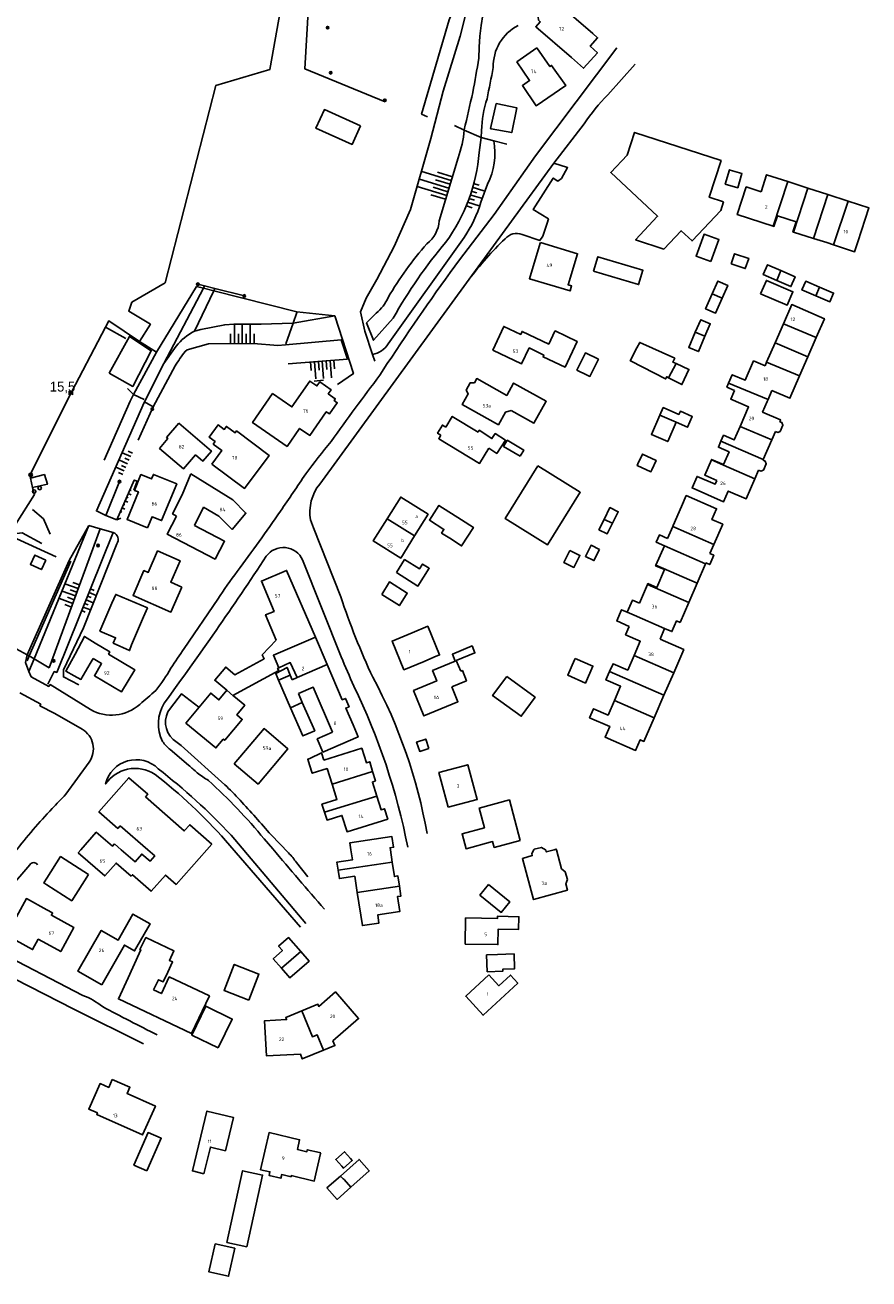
# Model space of a CAD drawing. Header units: millimetres. Extents: x 149344 to 154519, y 463794 to 476271.
# Tile 66 of 70: x 150994 to 151210, y 473890 to 474211. Entities that reach past the tile are written whole.
import ezdxf

# ---------------------------------------------------------------- set-up
doc = ezdxf.new("R2010")
doc.units = ezdxf.units.MM
doc.header["$LTSCALE"] = 4
doc.layers.get('0').update_dxf_attribs({"color": 252, "linetype": 'CONTINUOUS'})
for name, color, linetype in [('Gebouw', 252, 'CONTINUOUS'), ('Huisnummer', 252, 'CONTINUOUS'), ('Kilometrering', 252, 'CONTINUOUS'), ('symbool talud', 252, 'CONTINUOUS'), ('Topografie', 252, 'CONTINUOUS')]:
    doc.layers.add(name, color=color, linetype=linetype)
doc.styles.add('ISO', font='ISO')
doc.styles.add('rtw_iso', font='iso-rtw.shx')

# ---------------------------------------------------------------- blocks, each defined once
blk = doc.blocks.new('nietgedefinieerd')
at = {"color": 0}
blk.add_circle((0, 0), 0.45, dxfattribs=at)
at = {"style": 'ISO'}
blk.add_attdef('88', (0.6, 0), '', height=0.9, dxfattribs=at)
blk = doc.blocks.new('talud')
for p, q in [((0, 0.75), (0.5, 0.75)), ((0, 0.5), (1, 0.5)), ((0, 0.25), (0.5, 0.25)), ((0, 0), (1, 0)), ((0, -0.25), (0.5, -0.25)), ((0, -0.5), (1, -0.5)), ((0, -0.75), (0.5, -0.75))]:
    blk.add_line(p, q)
blk = doc.blocks.new('paal')
for radius in [0.45, 0.2]:
    blk.add_circle((0, 0), radius)
blk = doc.blocks.new('kilometerpaal')
for p, q in [((-0.44, 0.44), (0.44, -0.44)), ((-0.44, -0.44), (-0.44, 0.44)), ((0.44, 0.44), (-0.44, -0.44)), ((0.44, -0.44), (0.44, 0.44))]:
    blk.add_line(p, q)
at = {"style": 'rtw_iso'}
blk.add_attdef('KILOMETERPAAL', (0.59, 0.87), '', height=2.5, dxfattribs=at)
blk = doc.blocks.new('boom')
for radius in [0.315, 0.225, 0.135]:
    blk.add_circle((0, 0), radius)

msp = doc.modelspace()

# ---------------------------------------------------------------- linework, layer by layer
at = {"layer": 'Gebouw'}
for points in [[(151139.59, 474208.62), (151130.5, 474216.47), (151129.36, 474215.21), (151128.92, 474215.6), (151128.04, 474215.58), (151125.64, 474212.89), (151125.71, 474212.02), (151126.16, 474211.62), (151125.02, 474210.34), (151134.12, 474202.49)], [(151134.12, 474202.49), (151137.23, 474199.72), (151140.78, 474203.71), (151138.92, 474205.37), (151140.83, 474207.52), (151139.59, 474208.62)], [(151125.32, 474204.92), (151120.18, 474201.36), (151123.44, 474196.58), (151121.58, 474195.32), (151125.11, 474190.14), (151132.67, 474195.29), (151129.04, 474200.47), (151128.62, 474200.18), (151125.32, 474204.92)], [(151114.85, 474190.72), (151120.13, 474189.66), (151118.87, 474183.28), (151113.61, 474184.27), (151113.45, 474184.3), (151114.85, 474190.72)], [(151080.17, 474185.05), (151070.96, 474189.18), (151068.81, 474184.4), (151078.03, 474180.27), (151080.17, 474185.05)], [(151173.02, 474165.6), (151172.29, 474163.39), (151164.96, 474155.6), (151162.14, 474158.22), (151157.76, 474153.52), (151150.52, 474155.91), (151156.13, 474161.91), (151144.16, 474173.08), (151148.35, 474177.53), (151150.26, 474183.35), (151172.37, 474176.13), (151169.35, 474166.78), (151173.02, 474165.6)], [(151174.74, 474173.72), (151177.71, 474172.83), (151176.64, 474169.21), (151173.46, 474170.15), (151174.56, 474173.78), (151174.74, 474173.72)], [(151182.62, 474168.18), (151184.03, 474172.51), (151189.42, 474170.77)], [(151182.62, 474168.18), (151178.81, 474169.42), (151176.51, 474162.35), (151185.71, 474159.36)], [(151185.71, 474159.36), (151189.42, 474170.77)], [(151189.42, 474170.77), (151194.56, 474169.11)], [(151190.91, 474157.88), (151194.56, 474169.11)], [(151194.56, 474169.11), (151199.69, 474167.46)], [(151199.69, 474167.46), (151196.01, 474156.23)], [(151199.69, 474167.46), (151204.83, 474165.8)], [(151204.83, 474165.8), (151201.16, 474154.6)], [(151204.83, 474165.8), (151210.18, 474164.07), (151207.35, 474155.41)], [(151185.71, 474159.36), (151185.88, 474159.3), (151186.77, 474162.04)], [(151191.56, 474160.49), (151186.77, 474162.04)], [(151190.91, 474157.88), (151190.74, 474157.93), (151191.56, 474160.49)], [(151169.78, 474150.34), (151171.82, 474155.96), (151168.05, 474157.33), (151166.01, 474151.72), (151169.78, 474150.34)], [(151196.01, 474156.23), (151190.91, 474157.88)], [(151199.39, 474155.18), (151196.01, 474156.23)], [(151207.35, 474155.41), (151206.52, 474152.85), (151201.16, 474154.6)], [(151126.2, 474155.22), (151135.69, 474152.35), (151133.29, 474144.39), (151134.16, 474144.09), (151133.78, 474142.83), (151123.4, 474145.96), (151126.14, 474155.05), (151126.2, 474155.22)], [(151174.96, 474149.77), (151178.58, 474148.56), (151179.44, 474151.14), (151175.82, 474152.35), (151174.96, 474149.77)], [(151201.16, 474154.6), (151199.39, 474155.18)], [(151139.8, 474147.92), (151140.91, 474151.55), (151152.4, 474148.11), (151151.3, 474144.43), (151139.8, 474147.92)], [(151186.61, 474145.51), (151183.16, 474147), (151184.25, 474149.51), (151187.68, 474148.03)], [(151187.68, 474148.03), (151191.3, 474146.46), (151190.22, 474143.95), (151186.61, 474145.51)], [(151186.61, 474145.51), (151187.68, 474148.03)], [(151172.67, 474141.01), (151174.08, 474144.23), (151171.54, 474145.34), (151170.11, 474142.08)], [(151182.49, 474142.1), (151189.25, 474139.16), (151190.74, 474142.6), (151183.98, 474145.53), (151182.49, 474142.1)], [(151196.64, 474141.58), (151193.06, 474143.1), (151194.01, 474145.31), (151197.58, 474143.79)], [(151197.58, 474143.79), (151201.16, 474142.27), (151200.2, 474140.06), (151196.64, 474141.58)], [(151197.58, 474143.79), (151196.64, 474141.58)], [(151170.11, 474142.08), (151168.44, 474138.26), (151170.98, 474137.15), (151172.67, 474141.01)], [(151170.11, 474142.08), (151172.67, 474141.01)], [(151188.33, 474134.46), (151190.46, 474139.34), (151198.81, 474135.72), (151196.73, 474130.94)], [(151129.89, 474132.53), (151129.93, 474132.6), (151135.56, 474129.92), (151132.49, 474123.35), (151126.86, 474125.98), (151127.07, 474126.43), (151123.33, 474128.26), (151121.35, 474124.16), (151114.04, 474127.69), (151116.84, 474133.74), (151121.17, 474131.73), (151121.52, 474132.5), (151128.32, 474129.23), (151129.89, 474132.53)], [(151165.78, 474132.26), (151167.17, 474135.48), (151169.62, 474134.42), (151168.25, 474131.23)], [(151186.18, 474129.54), (151188.33, 474134.46)], [(151188.33, 474134.46), (151196.73, 474130.94)], [(151015.91, 474121.81), (151021.99, 474118.42), (151026.72, 474127.54), (151021.14, 474131.2), (151015.91, 474121.81)], [(151158.98, 474120.63), (151158.48, 474120.88), (151158.21, 474120.36), (151149.41, 474124.85), (151149.17, 474124.97), (151150.85, 474128.26), (151151.58, 474129.68), (151160.55, 474125.63), (151160.09, 474124.61), (151160.89, 474124.25)], [(151168.25, 474131.23), (151166.57, 474127.34), (151164.11, 474128.4), (151165.78, 474132.26)], [(151165.78, 474132.26), (151168.25, 474131.23)], [(151196.73, 474130.94), (151194.58, 474126.01)], [(151138.14, 474121.32), (151138.86, 474120.97), (151140.3, 474123.89), (151141.02, 474125.36), (151137.68, 474127), (151135.52, 474122.61), (151138.14, 474121.32)], [(151184.03, 474124.62), (151186.18, 474129.54)], [(151186.18, 474129.54), (151194.58, 474126.01)], [(151160.89, 474124.25), (151164.15, 474122.78), (151162.39, 474118.89), (151158.98, 474120.63)], [(151158.98, 474120.63), (151160.89, 474124.25)], [(151183.62, 474123.68), (151180.69, 474124.96), (151178.54, 474119.98), (151175.23, 474121.41), (151174.31, 474119.27)], [(151184.03, 474124.62), (151183.62, 474123.68)], [(151192.44, 474121.09), (151184.03, 474124.62)], [(151194.58, 474126.01), (151192.44, 474121.09)], [(151118.76, 474112.27), (151117.3, 474111.87), (151115.48, 474108.62), (151106.23, 474113.78), (151107.76, 474116.53), (151107.18, 474117.47), (151108.21, 474119.32), (151109.31, 474119.33), (151109.92, 474120.42), (151117.58, 474116.14), (151119.34, 474119.28), (151127.67, 474114.63), (151124.55, 474109.04), (151118.76, 474112.27)], [(151185.39, 474117.37), (151189.96, 474115.4), (151192.44, 474121.09)], [(151069.78, 474119.6), (151072.69, 474117.58), (151071.96, 474116.53), (151073.75, 474115.28), (151073.44, 474114.83), (151074.25, 474114.26), (151072.26, 474111.4), (151071.46, 474111.96), (151067.25, 474105.89), (151064.61, 474107.71), (151061.42, 474103.1), (151052.61, 474109.19), (151057.74, 474116.61), (151062.68, 474113.2), (151067.24, 474119.8), (151069.05, 474118.55), (151069.78, 474119.6)], [(151174.31, 474119.27), (151173.87, 474118.26), (151175.82, 474117.42)], [(151184.39, 474115.07), (151174.31, 474119.27)], [(151177.27, 474108.19), (151179.43, 474113.17), (151174.84, 474115.17), (151175.82, 474117.42)], [(151185.39, 474117.37), (151184.39, 474115.07)], [(151184.19, 474114.6), (151182.99, 474111.85), (151187.58, 474109.85), (151187.38, 474109.39)], [(151184.39, 474115.07), (151184.19, 474114.6)], [(151102.01, 474108.05), (151103.65, 474110.76), (151110.26, 474106.76)], [(151156.76, 474111.09), (151154.59, 474106.16), (151158.76, 474104.33), (151160.92, 474109.26)], [(151160.92, 474109.26), (151163.81, 474107.99), (151165.01, 474110.73), (151161.98, 474112.07), (151161.62, 474111.26), (151157.61, 474113.03), (151156.76, 474111.09)], [(151160.92, 474109.26), (151156.76, 474111.09)], [(151033.75, 474109.06), (151030.61, 474105.39), (151030.99, 474105.07), (151028.84, 474102.56), (151034.95, 474097.32), (151038.04, 474100.92), (151039.9, 474099.33), (151042.1, 474101.89), (151033.75, 474109.06)], [(151042.22, 474098.59), (151044.78, 474102.01), (151042.56, 474103.68), (151043.04, 474104.32), (151041.48, 474105.49), (151043.8, 474108.59), (151045.36, 474107.42), (151045.94, 474108.18), (151048.14, 474106.53), (151048.52, 474107.03), (151056.87, 474100.76), (151050.56, 474092.34), (151042.22, 474098.59)], [(151102.01, 474108.05), (151101.16, 474108.56), (151099.89, 474106.46), (151100.74, 474105.95)], [(151113, 474102.64), (151115.05, 474101.3), (151117.24, 474104.66), (151114.64, 474106.35), (151113.81, 474105.07), (151110.55, 474107.2), (151110.26, 474106.76)], [(151172.36, 474104.44), (151173.01, 474105.93), (151175.77, 474104.74), (151177.27, 474108.19)], [(151185.36, 474104.74), (151177.27, 474108.19)], [(151186.3, 474106.92), (151186.85, 474106.68), (151187.48, 474106.93), (151188.18, 474108.52), (151187.93, 474109.16), (151187.38, 474109.39)], [(151113, 474102.64), (151110.64, 474098.74), (151100.2, 474105.06), (151100.74, 474105.95)], [(151121.01, 474100.57), (151121.95, 474102.17), (151117.7, 474104.68), (151116.76, 474103.09), (151121.01, 474100.57)], [(151173.02, 474098.43), (151174.44, 474101.69), (151171.69, 474102.89), (151172.36, 474104.44)], [(151183.17, 474099.72), (151172.36, 474104.44)], [(151185.36, 474104.74), (151183.17, 474099.72)], [(151186.3, 474106.92), (151185.36, 474104.74)], [(151151.14, 474098.65), (151150.94, 474098.21), (151154.43, 474096.61), (151154.65, 474097.08), (151155.77, 474099.53), (151152.28, 474101.13), (151151.14, 474098.65)], [(151125.57, 474098.13), (151136.39, 474091.38), (151127.98, 474077.92), (151117.17, 474084.67), (151125.57, 474098.13)], [(151169.9, 474099.62), (151168.21, 474095.75), (151171.28, 474094.41)], [(151169.9, 474099.62), (151169.96, 474099.77), (151173.02, 474098.43)], [(151172.96, 474098.29), (151169.9, 474099.62)], [(151172.96, 474098.29), (151181.02, 474094.78)], [(151181.98, 474096.99), (151182.54, 474096.75), (151183.21, 474097.02), (151183.91, 474098.64), (151183.66, 474099.31), (151183.1, 474099.55)], [(151183.17, 474099.72), (151183.1, 474099.55)], [(151025.73, 474082.25), (151020.54, 474084.4), (151023.44, 474091.44), (151022.41, 474091.86), (151024.08, 474095.9), (151026.79, 474094.78), (151027.27, 474095.94), (151033.21, 474093.49), (151029.33, 474084.12), (151026.91, 474085.12), (151025.73, 474082.25)], [(151034.65, 474090.71), (151036.84, 474096.08)], [(151036.84, 474096.08), (151047.53, 474089.42), (151050.93, 474086.03), (151047.38, 474081.88), (151043.96, 474085.28), (151040.09, 474087.53)], [(151181.02, 474094.78), (151178.81, 474089.7), (151174.22, 474091.69), (151173.01, 474088.95), (151164.95, 474092.48), (151166.25, 474095.43), (151170.85, 474093.43), (151171.28, 474094.41)], [(151181.98, 474096.99), (151181.02, 474094.78)], [(151034.65, 474090.71), (151032.16, 474085.82), (151033.18, 474085.28)], [(151087.02, 474084.62), (151090.48, 474090.16), (151097.5, 474085.77), (151094.03, 474080.21)], [(151106.02, 474084.33), (151100.23, 474088.03), (151097.83, 474084.25), (151101.52, 474081.89), (151100.92, 474080.95), (151103.01, 474079.61), (151106.04, 474077.67), (151109.06, 474082.39), (151106.02, 474084.33)], [(151162.24, 474087.72), (151163.48, 474090.54), (151171.24, 474087.14), (151170.04, 474084.4), (151172.8, 474083.2), (151170.55, 474078.04)], [(151033.18, 474085.28), (151030.76, 474080.7), (151043.04, 474074.3), (151045.45, 474078.85), (151037.73, 474082.9)], [(151037.73, 474082.9), (151040.09, 474087.53)], [(151144.65, 474083.48), (151146.11, 474086.4), (151143.96, 474087.46), (151142.46, 474084.44)], [(151162.24, 474087.72), (151160.13, 474082.87)], [(151094.03, 474080.21), (151090.5, 474074.56), (151083.48, 474078.94), (151087.02, 474084.62)], [(151094.03, 474080.21), (151087.02, 474084.62)], [(151142.46, 474084.44), (151141.15, 474081.81), (151143.29, 474080.75), (151144.65, 474083.48)], [(151142.46, 474084.44), (151144.65, 474083.48)], [(151158.68, 474079.54), (151160.04, 474082.65)], [(151160.04, 474082.65), (151160.13, 474082.87)], [(151170.55, 474078.04), (151160.04, 474082.65)], [(151157.88, 474077.69), (151155.8, 474078.6), (151156.61, 474080.45), (151158.68, 474079.54)], [(150999.76, 474074.02), (150998.63, 474071.61), (150995.83, 474072.92), (150996.96, 474075.33), (150999.76, 474074.02)], [(151034.51, 474067.15), (151031.73, 474060.76), (151022.06, 474064.98), (151024.84, 474071.37), (151025.94, 474070.89), (151028.33, 474076.37), (151034.07, 474073.85), (151031.69, 474068.39), (151034.51, 474067.15)], [(151133.69, 474076.51), (151136.29, 474075.22), (151134.75, 474072.16), (151132.16, 474073.46), (151133.69, 474076.51)], [(151141.3, 474076.78), (151139.86, 474073.91), (151137.72, 474074.99), (151139.16, 474077.85), (151141.3, 474076.78)], [(151155.73, 474072.75), (151157.88, 474077.69)], [(151168.4, 474073.08), (151157.88, 474077.69)], [(151169.54, 474075.7), (151170.53, 474075.27), (151169.5, 474072.9), (151168.51, 474073.33)], [(151170.55, 474078.04), (151169.54, 474075.7)], [(151089.39, 474070.9), (151091.49, 474074.18), (151095.27, 474071.76), (151096.07, 474073.02), (151097.77, 474071.93), (151094.87, 474067.39), (151089.39, 474070.9)], [(151153.57, 474067.8), (151153.67, 474068.04), (151155.95, 474067.04), (151157.94, 474071.6), (151155.66, 474072.6), (151155.73, 474072.75)], [(151155.73, 474072.75), (151166.26, 474068.14)], [(151168.4, 474073.08), (151166.26, 474068.14)], [(151168.51, 474073.33), (151168.4, 474073.08)], [(151068.66, 474054.32), (151061.32, 474071.41), (151054.86, 474068.68), (151058.13, 474060.94), (151055.95, 474060.05), (151058.67, 474053.54)], [(151085.62, 474065.26), (151090.16, 474062.43), (151092.15, 474065.61), (151087.61, 474068.45), (151085.62, 474065.26)], [(151151.49, 474063.02), (151153.57, 474067.8)], [(151164.11, 474063.18), (151153.57, 474067.8)], [(151166.26, 474068.14), (151164.11, 474063.18)], [(151024.76, 474059.57), (151025.74, 474061.81), (151017.64, 474065.28), (151016.67, 474063.05), (151013.6, 474055.89), (151017.61, 474054.17), (151016.98, 474052.84), (151021.17, 474050.92), (151021.69, 474052.42), (151024.76, 474059.57)], [(151148.38, 474060.71), (151149.71, 474063.79), (151151.49, 474063.02)], [(151164.11, 474063.18), (151161.9, 474058.11)], [(151148.91, 474057.1), (151145.71, 474058.48), (151146.95, 474061.33), (151148.38, 474060.71)], [(151157.96, 474056.54), (151150.15, 474059.94), (151148.38, 474060.71)], [(151098.93, 474049.19), (151100.44, 474049.82), (151097.38, 474057.14), (151093.39, 474055.47)], [(151150.14, 474049.68), (151151.72, 474053.31), (151147.97, 474054.94), (151148.91, 474057.1)], [(151157.96, 474056.54), (151156.77, 474053.79)], [(151161.9, 474058.11), (151160.99, 474058.5), (151159.8, 474055.75), (151157.96, 474056.54)], [(151007.23, 474050.01), (151009.63, 474054.52), (151012.39, 474052.84)], [(151012.39, 474052.84), (151016.12, 474050.56), (151015.8, 474050.03), (151022.52, 474045.95), (151019.07, 474040.36), (151012.16, 474044.49), (151014, 474047.57), (151011.9, 474048.91)], [(151046.03, 474040.75), (151042.95, 474043.31), (151045.75, 474046.7), (151048.1, 474044.75), (151055.59, 474048.82), (151055.09, 474049.78), (151058.67, 474053.54)], [(151068.66, 474054.32), (151057.95, 474049.72), (151059.35, 474046.53)], [(151068.66, 474054.32), (151071.65, 474047.35)], [(151093.39, 474055.47), (151088.26, 474053.32), (151091.31, 474046.01), (151096.44, 474048.15)], [(151156.77, 474053.79), (151162.85, 474051.16), (151160.29, 474045.26)], [(151007.23, 474050.01), (151004.9, 474045.61), (151006.98, 474044.47), (151008.72, 474043.52), (151011.11, 474047.57)], [(151104.69, 474048.34), (151109.45, 474050.33), (151108.71, 474052.09), (151103.7, 474049.99), (151104.43, 474048.23)], [(151143.88, 474045.54), (151144.76, 474047.56), (151148.51, 474045.93), (151150.14, 474049.68)], [(151160.29, 474045.26), (151150.14, 474049.68)], [(151011.9, 474048.91), (151011.11, 474047.57)], [(151047.59, 474039.46), (151059.3, 474045.78), (151058.99, 474046.36), (151059.35, 474046.53)], [(151059.21, 474043.31), (151058.53, 474045.03), (151061.43, 474046.6), (151062.24, 474044.64)], [(151064.03, 474044.03), (151062.26, 474047.84), (151059.35, 474046.53)], [(151071.65, 474047.35), (151064.03, 474044.03)], [(151078.29, 474031.89), (151076.44, 474036.2), (151077.27, 474036.56), (151076.36, 474038.69), (151075.53, 474038.33), (151071.65, 474047.35)], [(151104.43, 474048.23), (151098.61, 474045.8), (151099.69, 474043.17), (151093.77, 474040.7), (151096.43, 474034.22), (151105.12, 474037.85), (151103.56, 474041.67)], [(151098.93, 474049.19), (151096.44, 474048.15)], [(151105.81, 474045.61), (151104.69, 474048.34)], [(151135.08, 474048.92), (151134.91, 474048.54), (151133.2, 474044.6), (151137.72, 474042.62), (151139.61, 474046.93), (151135.08, 474048.92)], [(151059.21, 474043.31), (151062.24, 474044.64)], [(151062.3, 474036.29), (151059.21, 474043.31)], [(151062.24, 474044.64), (151062.76, 474043.47)], [(151062.76, 474043.47), (151064.03, 474044.03)], [(151105.81, 474045.61), (151106.27, 474045.8), (151107.3, 474043.2), (151103.56, 474041.67)], [(151117.6, 474044.32), (151124.83, 474038.98), (151121.28, 474034.14), (151113.99, 474039.4), (151117.6, 474044.32)], [(151145.11, 474038.13), (151146.7, 474041.78), (151142.95, 474043.42), (151143.88, 474045.54)], [(151143.88, 474045.54), (151157.78, 474039.48)], [(151160.29, 474045.26), (151157.78, 474039.48)], [(151047.83, 474039.26), (151050.63, 474036.92), (151048.59, 474034.48), (151049.97, 474033.33), (151045.5, 474027.98), (151045.12, 474028.3), (151043.22, 474026.02), (151035.57, 474032.39), (151041.94, 474040.05), (151044.01, 474038.32), (151046.03, 474040.75)], [(151046.03, 474040.75), (151047.77, 474039.23), (151047.83, 474039.26)], [(151064.32, 474039.92), (151068.09, 474041.58), (151073.04, 474030.1)], [(151064.32, 474039.92), (151065.32, 474037.64)], [(151047.59, 474039.46), (151047.83, 474039.26)], [(151065.32, 474037.64), (151068.49, 474030.42), (151065.46, 474029.09), (151062.3, 474036.29)], [(151065.32, 474037.64), (151062.3, 474036.29)], [(151155.27, 474033.7), (151152.66, 474027.7), (151151.74, 474028.11), (151150.54, 474025.38), (151142.75, 474028.77), (151143.94, 474031.52), (151138.76, 474033.76), (151139.74, 474036.04), (151143.49, 474034.41), (151145.11, 474038.13)], [(151155.27, 474033.7), (151145.11, 474038.13)], [(151157.78, 474039.48), (151155.27, 474033.7)], [(151047.93, 474021.97), (151055.56, 474030.97), (151061.66, 474025.79), (151054.02, 474016.8), (151047.93, 474021.97)], [(151078.29, 474031.89), (151079.6, 474028.85), (151070.6, 474024.98), (151069.15, 474028.33), (151073.04, 474030.1)], [(151097.67, 474025.91), (151095.35, 474025.14), (151094.56, 474027.52), (151096.88, 474028.29), (151097.67, 474025.91)], [(151070.83, 474022.9), (151070.25, 474024.78), (151067.21, 474023.34), (151066.73, 474023.12), (151067.17, 474021.75)], [(151083.31, 474020.03), (151082.56, 474022.51), (151081.7, 474022.24), (151080.54, 474025.95), (151070.83, 474022.9)], [(151067.17, 474021.75), (151067.87, 474019.54), (151071.68, 474020.74), (151072.93, 474016.79)], [(151102.6, 474010.86), (151110.05, 474012.85), (151107.64, 474021.74), (151100.23, 474019.78), (151102.6, 474010.86)], [(151025.28, 474013.57), (151025.8, 474014.17), (151020.97, 474018.4), (151013.34, 474009.69), (151018.16, 474005.47), (151018.77, 474006.16)], [(151072.93, 474016.79), (151083.31, 474020.03)], [(151084.37, 474013.74), (151083.25, 474017.31), (151084.03, 474017.66), (151083.31, 474020.03)], [(151072.93, 474016.79), (151074.17, 474012.83), (151070.36, 474011.63), (151071.01, 474009.57)], [(151025.28, 474013.57), (151035.15, 474004.81), (151036.55, 474006.38), (151042.16, 474001.4), (151040.92, 474000)], [(151084.37, 474013.74), (151071.01, 474009.57)], [(151071.01, 474009.57), (151071.65, 474007.57), (151075.46, 474008.77), (151076.77, 474004.59), (151087.17, 474007.83), (151086.33, 474010.49), (151085.47, 474010.23), (151084.37, 474013.74)], [(151121.02, 474002.41), (151118.26, 474012.73), (151110.55, 474010.67), (151111.9, 474005.62), (151106.18, 474004.07), (151107.2, 474000.26), (151113.98, 474002.08), (151114.38, 474000.62), (151121.02, 474002.41)], [(151025.81, 474000), (151018.77, 474006.16)], [(151008.73, 474000), (151012.65, 474004.48), (151016.79, 474000.92), (151017.29, 474001.49)], [(151017.29, 474001.49), (151019.01, 474000)], [(151087.85, 474000), (151087.78, 474000.5), (151088.67, 474000.64), (151088.24, 474003.38), (151077.47, 474001.74), (151077.73, 474000)], [(151010.66, 473993.67), (151003.52, 473998.24), (151000, 473992.73)], [(151021.57, 473993.24), (151017.7, 473996.62), (151014.82, 473993.33), (151008.06, 473999.24), (151008.73, 474000)], [(151019.01, 474000), (151022.58, 473996.9), (151024.3, 473998.89), (151026.42, 473997.05), (151027.62, 473998.42), (151025.81, 474000)], [(151040.92, 474000), (151033.07, 473991.14), (151030.36, 473993.54), (151026.66, 473989.38), (151021.89, 473993.6), (151021.57, 473993.24)], [(151077.73, 474000), (151078.12, 473997.42), (151074.15, 473996.83), (151074.47, 473994.76)], [(151088.33, 473996.85), (151087.85, 474000)], [(151130.3, 474000), (151131.62, 473995.13), (151132.56, 473994.38), (151133.11, 473992.37), (151132.68, 473991.26), (151133.12, 473989.64), (151124.45, 473987.28), (151121.59, 473997.79), (151124.1, 473998.51), (151123.99, 473999.04), (151124.54, 474000)], [(151124.54, 474000), (151124.6, 474000.12), (151126.46, 474000.61), (151127.52, 474000)], [(151127.52, 474000), (151127.54, 473999.99)], [(151127.54, 473999.99), (151127.68, 473999.46), (151129.68, 474000)], [(151129.68, 474000), (151130.26, 474000.16), (151130.3, 474000)], [(151088.33, 473996.85), (151074.47, 473994.76)], [(151090.16, 473990.74), (151089.78, 473993.3), (151088.89, 473993.16), (151088.33, 473996.85)], [(151000, 473992.73), (150999.23, 473991.53), (151000, 473991.04)], [(151000, 473991.04), (151006.37, 473986.96), (151010.66, 473993.67)], [(151074.47, 473994.76), (151074.8, 473992.64), (151078.75, 473993.24), (151079.39, 473989.11)], [(151079.39, 473989.11), (151090.16, 473990.74)], [(151079.39, 473989.11), (151080.68, 473980.62), (151084.93, 473981.27), (151084.62, 473983.36), (151090.24, 473984.21), (151089.66, 473988.04), (151090.55, 473988.18), (151090.16, 473990.74)], [(151112.92, 473991.13), (151118.39, 473986.69), (151116.18, 473983.98), (151110.71, 473988.42), (151112.92, 473991.13)], [(151000, 473975.94), (150997.82, 473977.14), (150996.38, 473974.51), (150989.68, 473978.18), (150994.8, 473987.51), (151000, 473984.67)], [(151000, 473984.67), (151001.5, 473983.85), (151001.18, 473983.27), (151006.93, 473980.12), (151003.57, 473973.99), (151000, 473975.94)], [(151014.05, 473965.49), (151007.98, 473968.95), (151013.94, 473979.41), (151018.27, 473976.94), (151022.04, 473983.56), (151026.39, 473981.09), (151022.45, 473974.17), (151019.84, 473975.66), (151014.05, 473965.49)], [(151115.21, 473975.75), (151106.96, 473975.91), (151107.08, 473982.59), (151115.21, 473982.43), (151115.22, 473982.99), (151120.69, 473982.89), (151120.63, 473979.65), (151115.41, 473979.75), (151115.33, 473975.75), (151115.21, 473975.75)], [(151020.84, 473967.24), (151022.03, 473969.88), (151024.07, 473974.39), (151023.77, 473974.54), (151025.36, 473977.57), (151032.5, 473974.13), (151031.34, 473971.72), (151032.17, 473971.32), (151030.91, 473968.7), (151029.73, 473966.24), (151028.55, 473966.79), (151027.32, 473964.17)], [(151060.02, 473969.7), (151057.88, 473972.15), (151060.23, 473974.23), (151059.24, 473975.34), (151061.8, 473977.57), (151064.93, 473973.99)], [(151060.02, 473969.7), (151062.16, 473967.25), (151067.07, 473971.53), (151064.93, 473973.99)], [(151060.02, 473969.7), (151064.93, 473973.99)], [(151115.21, 473973.22), (151112.45, 473973.13), (151112.61, 473968.82), (151116.57, 473968.97), (151116.55, 473969.47), (151119.58, 473969.58), (151119.45, 473973.38), (151115.21, 473973.22)], [(151051.67, 473961.59), (151054.25, 473968.25), (151047.91, 473970.7), (151045.34, 473964.04), (151051.67, 473961.59)], [(151027.32, 473964.17), (151029.29, 473963.24), (151031.29, 473967.49), (151041.57, 473962.64), (151037.04, 473953.06), (151018.32, 473961.9), (151020.84, 473967.24)], [(151113.02, 473968.01), (151107.09, 473962.56), (151111.52, 473957.72), (151120.42, 473965.89), (151118.51, 473967.97), (151115.55, 473965.25), (151113.02, 473968.01)], [(151070.73, 473948.75), (151073.65, 473949.95), (151073.13, 473951.15), (151079.71, 473956.87), (151073.79, 473963.68), (151069.53, 473959.95), (151069.31, 473960.5), (151065.18, 473958.82)], [(151043.83, 473949.35), (151047.42, 473956.75), (151040.68, 473960.02), (151037.09, 473952.61), (151043.83, 473949.35)], [(151065.18, 473958.82), (151061.08, 473957.17), (151061.31, 473956.61), (151055.69, 473956.3), (151056.18, 473947.32), (151064.85, 473947.77), (151065.33, 473946.55), (151070.73, 473948.75)], [(151070.73, 473948.75), (151069.11, 473952.74), (151067.91, 473952.22), (151065.18, 473958.82)], [(151016.75, 473941.29), (151015.85, 473939.27), (151013.64, 473940.24), (151010.74, 473933.7), (151012.94, 473932.73), (151012.76, 473932.32), (151024.51, 473927.14), (151027.76, 473934.49), (151020.54, 473937.68), (151021.26, 473939.29), (151016.75, 473941.29)], [(151040.17, 473917.22), (151041.82, 473924.01), (151045.65, 473923.08), (151047.7, 473931.58), (151040.92, 473933.21), (151037.24, 473917.92), (151040.17, 473917.22)], [(151025.58, 473917.95), (151029.25, 473926.28), (151025.92, 473927.73), (151022.26, 473919.41), (151025.58, 473917.95)], [(151070.02, 473922.54), (151069.98, 473922.35), (151068.36, 473915.32), (151062.51, 473916.72), (151062.44, 473916.43), (151060.06, 473916.99), (151059.84, 473916.07), (151056.85, 473916.76), (151057.06, 473917.69), (151054.66, 473918.24), (151056.84, 473927.7), (151064.64, 473925.88), (151064.07, 473923.4), (151066.51, 473922.84), (151066.61, 473923.33), (151069.76, 473922.6), (151070.02, 473922.54)], [(151075.39, 473919.17), (151075.88, 473918.62), (151078.11, 473920.61), (151077.67, 473921.1), (151076.12, 473922.84), (151073.89, 473920.85), (151075.39, 473919.17)], [(151075.07, 473916.62), (151079.83, 473920.86), (151082.43, 473917.94), (151077.7, 473913.73)], [(151046.01, 473899.67), (151051.13, 473898.54), (151055.19, 473916.84), (151050.07, 473917.97), (151046.01, 473899.67)], [(151077.7, 473913.73), (151074.23, 473910.64), (151071.63, 473913.56), (151075.07, 473916.62)], [(151075.07, 473916.62), (151075.25, 473916.42), (151075.79, 473915.91), (151075.99, 473915.72), (151077.7, 473913.73)], [(151043.04, 473899.27), (151048.07, 473898.14), (151046.46, 473890.99), (151041.43, 473892.13), (151043.04, 473899.27)]]:
    msp.add_lwpolyline(points, dxfattribs=at)
at = {"layer": 'Topografie'}
for p, q in [((151107.99, 474145.82), (151129.64, 474175.47)), ((151083.85, 474124.88), (151083.23, 474126.57)), ((151068.35, 474119.73), (151070.77, 474120.03)), ((151015.08, 474085.45), (151018.59, 474094.11)), ((151015.08, 474085.45), (151017.89, 474084.29)), ((151013.64, 474082.04), (151000.57, 474046.47)), ((151013.64, 474082.04), (151010.75, 474082.89)), ((151017.01, 474081.1), (151013.64, 474082.04)), ((151017.89, 474084.29), (151018.94, 474084.71))]:
    msp.add_line(p, q, dxfattribs=at)
for points in [[(151123.1, 474248.15), (151122.17, 474246.02), (151119.48, 474241.96), (151117.03, 474238.56), (151114.77, 474234.05), (151112.4, 474229.7), (151109.73, 474224.23), (151108.96, 474221.67), (151107.56, 474215.32), (151105.72, 474207.9)], [(151060.18, 474217.08), (151057.05, 474199.43), (151043.23, 474195.35), (151030.3, 474144.9), (151021.75, 474139.98)], [(151084.37, 474145.74), (151081.64, 474140.95), (151080.17, 474137.49), (151081.33, 474132.53), (151083.23, 474126.57)], [(151029.92, 474124.31), (151040.03, 474143.5)], [(151037.78, 474132.53), (151042.7, 474142.84)], [(151040.03, 474143.5), (151040.35, 474144.11)], [(151042.7, 474142.84), (151042.99, 474143.45)], [(151073.68, 474136.48), (151062.95, 474134.57)], [(151062.95, 474134.57), (151062.86, 474134.55), (151054.78, 474134.34), (151047.79, 474134.34), (151045.51, 474134.17), (151039.41, 474132.93), (151037.78, 474132.53)], [(151029.92, 474124.31), (151024.97, 474114.52)], [(151024.97, 474114.52), (151024.87, 474114.31), (151021.15, 474105.83), (151012.71, 474086.6), (151015.08, 474085.45)], [(150995.8, 474095), (150999.4, 474095.89), (151000.15, 474093.43), (150996.38, 474092.63)], [(151017.89, 474084.29), (151022.38, 474094.5), (151023.11, 474094.17), (151022.25, 474091.89)], [(150994.98, 474049.84), (151005.73, 474073.92), (151010.75, 474082.89)], [(151010.75, 474082.89), (150996.75, 474048.77)], [(151017.01, 474081.1), (151002.54, 474045.35), (151001.9, 474045.54), (151000.27, 474042.29)], [(150991.25, 474051.88), (150994.98, 474049.84)], [(150995.45, 474045.59), (150994.52, 474047.89), (150994.98, 474049.84)], [(150996.75, 474048.77), (150995.45, 474045.59)], [(150996, 474044.22), (150995.45, 474045.59)]]:
    msp.add_lwpolyline(points, dxfattribs=at)
at = {"layer": 'Topografie', "flags": 128}
for points in [[(151097.35, 474187.3), (151095.82, 474188.03), (151102.89, 474212.08), (151111.75, 474233.76), (151117.28, 474243.15)], [(151086.5, 474191.12), (151065.97, 474199.61), (151067.31, 474223.12), (151068.09, 474236.65)], [(151084.37, 474145.74), (151088.79, 474154.19), (151092.96, 474163.63), (151098.16, 474181.8), (151101.36, 474193.88), (151105.72, 474207.9)], [(151104.21, 474185.07), (151106.73, 474183.95)], [(151106.73, 474183.95), (151111.05, 474182.02)], [(151111.05, 474182.02), (151114.27, 474181.21)], [(151114.27, 474181.21), (151117.58, 474180.37)], [(151040.03, 474143.5), (151038.28, 474143.95), (151028.05, 474127.14)], [(151040.35, 474144.11), (151038.61, 474144.54)], [(151042.7, 474142.84), (151040.03, 474143.5)], [(151042.99, 474143.45), (151040.35, 474144.11)], [(151073.68, 474136.48), (151063.96, 474137.51), (151042.7, 474142.84)], [(151050.51, 474141.56), (151042.99, 474143.45)], [(151021.75, 474139.98), (151020.97, 474137.64), (151026.48, 474134.31), (151023.74, 474129.94)], [(151062.95, 474134.57), (151063.9, 474137.32)], [(151074.34, 474118.88), (151078.41, 474121.69), (151073.68, 474136.48)], [(151014.99, 474133.57), (151005.35, 474115.16), (150995.63, 474095.69), (150995.8, 474095)], [(151023.74, 474129.94), (151015.83, 474135.18), (151014.99, 474133.57)], [(151014.99, 474133.57), (151020.18, 474130.63)], [(151061.14, 474129.28), (151062.95, 474134.57)], [(151023.74, 474129.94), (151028.05, 474127.14)], [(151028.05, 474127.14), (151022.21, 474116.38)], [(151020.67, 474117.88), (151022.06, 474116.45), (151022.21, 474116.38)], [(151022.21, 474116.38), (151021.28, 474114.66), (151014.64, 474099.61)], [(151022.21, 474116.38), (151024.94, 474115.12)], [(151027.24, 474113.17), (151024.97, 474114.52)], [(151027.24, 474113.17), (151023.39, 474104.71)], [(150995.8, 474095), (150996.38, 474092.63)], [(150996.38, 474092.63), (150996.82, 474090.79), (150990.39, 474080.54)], [(151000.9, 474080.66), (150999.14, 474084.58), (150996.39, 474086.94)], [(150990.32, 474080.43), (151002.42, 474074.88)], [(150990.39, 474080.54), (150993.74, 474081.02), (150998.77, 474078.28)], [(151006.11, 474073.78), (150995.49, 474049.53)], [(150995.49, 474049.53), (150994.96, 474048.33)], [(150995.49, 474049.53), (150994.98, 474049.84)], [(150995.49, 474049.53), (150996.75, 474048.77)], [(150996.75, 474048.77), (151000.57, 474046.47)]]:
    msp.add_lwpolyline(points, dxfattribs=at)
at = {"layer": 'Topografie'}
for points in [[(151106.73, 474183.95, 0.000408), (151106.73, 474183.99, -0.004472), (151108.92, 474193.53, 0.00545), (151110.44, 474202.32, -0.205066), (151127.27, 474242.15, -0.007744), (151129.09, 474244.39)], [(151120.52, 474210.67, 0.289604), (151114.14, 474199.9, 0.005943), (151112.6, 474191.95, 0.07742), (151111.17, 474183.78), (151111.05, 474182.02)], [(150996, 474044.22), (151000.5, 474041.75), (151000.89, 474042.2), (151011.15, 474035.87, 0.329218), (151023.75, 474037.17, 0.006606), (151027.84, 474040.71, 0.037249), (151031.72, 474046.39, -0.013658), (151035.13, 474051.44), (151043.77, 474064.03, -0.0255), (151048.7, 474071.15, 0.007903), (151059.73, 474086.54, 0.004803), (151066.21, 474096.07, -0.010974), (151072.68, 474104.34, -0.008491), (151085.17, 474121.29), (151087.06, 474124.24, -0.013147), (151105.48, 474150.77), (151112.14, 474159.46), (151114.36, 474162.36), (151124.92, 474177.32), (151145.75, 474204.96)], [(151129.64, 474175.47), (151137.36, 474185.56, -0.040894), (151143.41, 474192.98), (151150.39, 474200.78)], [(151111.05, 474182.02), (151110.55, 474178.23, -0.136965), (151102.02, 474155.28, 0.048423), (151088.56, 474135.83), (151083.54, 474130.21), (151081.77, 474134.71), (151084.21, 474137.18, 0.138842), (151087.24, 474141.17, -0.044378), (151097.13, 474154.89, 0.230197), (151100.29, 474160.76), (151105.15, 474176.83, 0.062961), (151106.73, 474183.95)], [(151114.27, 474181.21, -0.162451), (151112.67, 474170.08), (151110.99, 474165.53, -0.079944), (151106.67, 474156.51), (151087.26, 474129.29, -0.208943), (151083.23, 474126.57)], [(151107.99, 474145.82, -0.038455), (151117.16, 474156.15, -0.325214), (151121.55, 474157.21), (151126.01, 474155.72), (151126.8, 474156.82), (151127.94, 474160.13), (151128.24, 474161.29), (151124.33, 474163.65), (151129.48, 474171.66), (151130.69, 474170.92), (151131.6, 474171.58), (151133.13, 474174.37), (151129.64, 474175.47)], [(151097.21, 474004.2, 0.079259), (151083.36, 474044.09, -0.029928), (151075.16, 474064.66), (151068.2, 474082.31), (151067.42, 474084.31, -0.212174), (151069.77, 474093.48), (151107.99, 474145.82)], [(151027.24, 474113.17), (151032.8, 474123.65, -0.018123), (151035.36, 474127.37), (151035.85, 474127.78), (151041.35, 474129.33), (151052.83, 474129.35), (151059.03, 474128.88), (151061.07, 474129.09), (151075.3, 474130.32), (151076.86, 474125.4), (151061.69, 474124.22)], [(151029.92, 474124.31), (151033.09, 474128.71, -0.10664), (151037.78, 474132.53, 0.10664)], [(151008.23, 474042.13), (151004.26, 474044.17), (151004.28, 474045.97), (151009.42, 474056.69), (151017.9, 474078.16, 0.501893), (151017.01, 474081.1, -0.501893)], [(151092.3, 474000.67, 0.063581), (151078.53, 474041.8, -0.014177), (151075.3, 474049.33), (151065.4, 474074.07, 0.580893), (151056.12, 474075.01, -0.012397), (151029.99, 474037.44, 0.256677), (151029.61, 474027.69, 0.095197), (151031.58, 474025.62), (151036.26, 474021.64, 0.008583), (151038.47, 474019.68, 0.033567), (151041.34, 474017.7, -0.036258), (151055.59, 474002.76), (151057.82, 474000.21, 0.006257), (151071.01, 473984.8, -0.006257)], [(150973.53, 473982.07, 1.019643), (150975.59, 473980.8), (150984.26, 473990.9), (150991.93, 473999.52, -0.027238), (151001.38, 474010.51, -0.002404), (151004.86, 474014.17), (151010.82, 474022.4, 0.439339), (151009.05, 474030.83), (151002.05, 474034.79), (150998.26, 474036.79), (150998.47, 474037.19), (150993.09, 474040.1)], [(151038.86, 474036.46), (151034.47, 474039.88), (151031.61, 474036.19, 0.401693), (151032.34, 474028.2), (151034.32, 474026.64), (151045.48, 474016.63, -0.025775), (151049.4, 474012.69, -0.008199), (151057.35, 474003.79), (151061.79, 473999.2, -0.059144), (151063.82, 473996.71), (151066.75, 473993.1)], [(151066.26, 473981.19), (151047.16, 474003.74, 0.036716), (151028.49, 474020.71, 0.587219), (151015.04, 474016.82, -0.191157), (151020.67, 474020.59, -0.202173), (151027.68, 474019.27, -0.043617), (151045.73, 474002.41), (151064.87, 473980.18)], [(150997.66, 473996.16, 0.550852), (150995.68, 473996.19), (150990.5, 473990.11), (150986.11, 473984.31), (150985.09, 473982.31, 0.479088), (150986.22, 473974.7), (151009.25, 473962.78, -0.079053), (151014.25, 473959.92, 0.005332), (151028.25, 473952.67, -0.005332)], [(151024.73, 473950.42), (151006.93, 473959.3), (150987.98, 473968.91), (150981.86, 473968.55), (150970.65, 473967.08, 0.096276), (150968.72, 473965.79), (150944.03, 473944.11), (150928.76, 473930.23), (150917.02, 473921.75), (150912.41, 473918.3), (150910.12, 473916.99), (150897.94, 473911.06, -0.008692), (150886.53, 473904.85), (150866.5, 473893.64, 0.097787), (150860.99, 473890.32, -0.097787)]]:
    msp.add_lwpolyline(points, format="xyb", dxfattribs=at)

# ---------------------------------------------------------------- block references
at = {"layer": 'Kilometrering', "linetype": 'Continuous'}
ref = msp.add_blockref('kilometerpaal', (151006.14, 474116.73), dxfattribs=at)
ref.add_attrib('KILOMETERPAAL', '15,5', (151000.77, 474117.12), dxfattribs={"layer": '0', "height": 2.5, "style": 'rtw_iso'})
at = {"layer": 'symbool talud', "yscale": 4}
for p, xscale, zscale, rotation in [((151102.82, 474169.13), 7.874483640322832, 7.874483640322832, 163.170307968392), ((151108.15, 474167.41), 3.131357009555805, 3.131357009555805, 343.1183982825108), ((151049.99, 474129.35), 4.981781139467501, 4.981781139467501, 90.12476197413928), ((151070.43, 474124.9), 4.435046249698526, 4.435046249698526, 274.4518484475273), ((151020.65, 474098.65), 2.40653154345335, 2.40653154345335, 155.617764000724), ((151020.04, 474089.19), 0.7644957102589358, 0.7644957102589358, 336.2200408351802), ((151007.33, 474064.86), 3.617605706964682, 3.617605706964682, 159.8205413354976), ((151010.05, 474063.9), 1.994985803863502, 1.994985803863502, 337.9635107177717)]:
    msp.add_blockref('talud', p, dxfattribs=dict(at, xscale=xscale, zscale=zscale, rotation=rotation))
at = {"layer": 'Topografie', "linetype": 'Continuous'}
for name, p in [('boom', (151071.8, 474210.13)), ('boom', (151072.59, 474198.58)), ('boom', (151086.43, 474191.55)), ('boom', (151038.61, 474144.54)), ('boom', (151050.51, 474141.56)), ('boom', (151026.99, 474112.66)), ('paal', (150995.89, 474095.82)), ('boom', (151018.59, 474094.11)), ('boom', (151013.11, 474077.76)), ('boom', (151001.73, 474048.28))]:
    msp.add_blockref(name, p, dxfattribs=at)
at = {"layer": 'Topografie'}
for p in [(150996.76, 474091.58), (150998.2, 474092.45)]:
    msp.add_blockref('nietgedefinieerd', p, dxfattribs=at)

# ---------------------------------------------------------------- texts
at = {"layer": 'Huisnummer', "style": 'ISO'}
for s, p in [('72', (151130.89, 474209.35)), ('74', (151123.74, 474198.46)), ('2', (151183.59, 474163.86)), ('10', (151203.7, 474157.53)), ('49', (151127.75, 474148.93)), ('12', (151190.14, 474135.12)), ('53', (151119.08, 474126.98)), ('18', (151183.14, 474119.85)), ('53a', (151111.43, 474113.06)), ('76', (151065.49, 474111.73)), ('20', (151179.48, 474109.79)), ('82', (151033.73, 474102.55)), ('55', (151107.6, 474102.24)), ('78', (151047.27, 474099.75)), ('26', (151172.16, 474093.22)), ('86', (151026.76, 474087.96)), ('84', (151044.14, 474086.5)), ('a', (151094.22, 474084.77)), ('55', (151090.79, 474083.19)), ('28', (151164.55, 474081.67)), ('86', (151033.03, 474080.04)), ('b', (151090.62, 474078.62)), ('55', (151087.02, 474077.32)), ('88', (151026.8, 474066.35)), ('57', (151058.27, 474064.45)), ('36', (151154.66, 474061.71)), ('1', (151092.53, 474050.18)), ('38', (151153.75, 474049.48)), ('2', (151065.18, 474045.89)), ('92', (151014.62, 474044.74)), ('1A', (151098.94, 474038.51)), ('59', (151043.64, 474033.14)), ('8', (151073.33, 474031.87)), ('44', (151146.45, 474030.55)), ('59a', (151055.21, 474025.54)), ('10', (151075.91, 474020.14)), ('3', (151104.81, 474015.78)), ('14', (151079.7, 474008.1)), ('63', (151022.93, 474004.92)), ('16', (151081.91, 473998.5)), ('65', (151013.49, 473996.67)), ('3a', (151126.46, 473991.04)), ('18a', (151083.94, 473985.38)), ('67', (151000.46, 473978.26)), ('5', (151111.84, 473977.92)), ('26', (151013.3, 473973.84)), ('1', (151112.48, 473962.66)), ('24', (151031.98, 473961.55)), ('20', (151072.37, 473956.97)), ('22', (151059.34, 473951.13)), ('13', (151016.9, 473931.64)), ('11', (151041.14, 473925.02)), ('9', (151060.08, 473920.74))]:
    msp.add_text(s, height=0.9, dxfattribs=at).set_placement(p)

doc.saveas('drawing.dxf')
